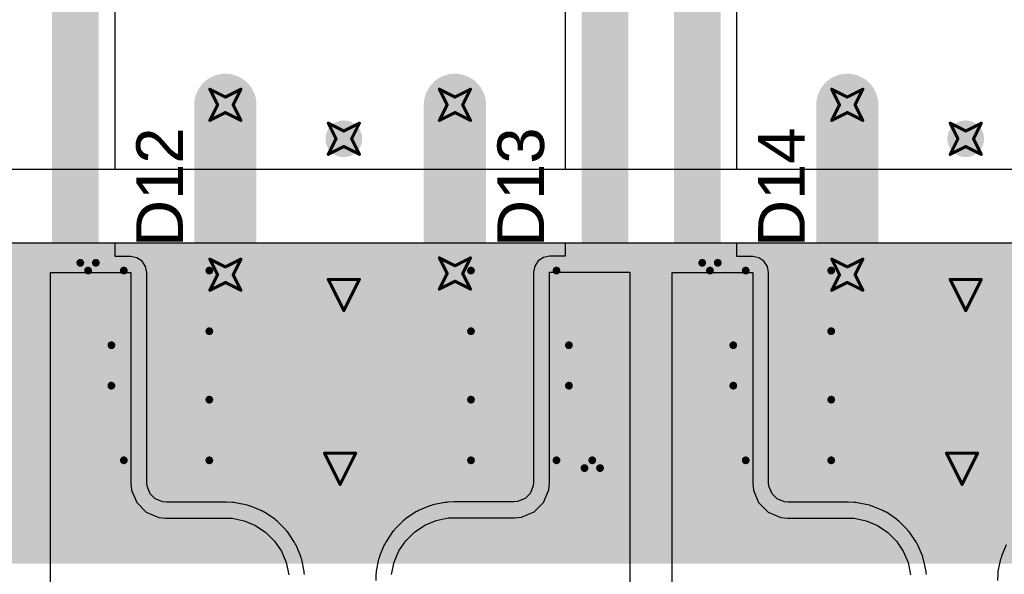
# Model space of a CAD drawing. Header units: inches. Extents: x -0.03 to 9.71, y 0 to 4.44.
# Tile 69 of 118: x 2.16 to 2.79, y 0.76 to 1.12. Entities that reach past the tile are written whole.
import ezdxf

# ---------------------------------------------------------------- set-up
doc = ezdxf.new("R2010")
doc.units = ezdxf.units.IN
doc.header["$MEASUREMENT"] = 0
for name, color, linetype in [('Bottom Layer', 5, 'Continuous'), ('Bottom Solder', 6, 'Continuous'), ('Drill Drawing', 1, 'Continuous'), ('Layer 1', 16, 'Continuous'), ('Layer 2', 76, 'Continuous'), ('Top Layer', 1, 'Continuous'), ('Top Overlay', 2, 'Continuous'), ('Top Paste', 8, 'Continuous'), ('Top Solder', 216, 'Continuous'), ('Via Holes', 16, 'Continuous')]:
    doc.layers.add(name, color=color, linetype=linetype)
doc.styles.add('Arial', font='txt', dxfattribs={"height": 0.2})

# ---------------------------------------------------------------- blocks, each defined once
blk = doc.blocks.new('SOT_23_111')
at = {"layer": 'Top Layer'}
for points in [[(-0.01614, 0.05748), (0.01614, 0.05748), (0.01614, 0.02126), (-0.01614, 0.02126)], [(-0.05354, -0.02126), (-0.02126, -0.02126), (-0.02126, -0.05748), (-0.05354, -0.05748)], [(0.02126, -0.02126), (0.05354, -0.02126), (0.05354, -0.05748), (0.02126, -0.05748)]]:
    blk.add_hatch(color=1, dxfattribs=at).paths.add_polyline_path(points)
at = {"layer": 'Top Paste'}
for points in [[(-0.01614, 0.05748), (0.01614, 0.05748), (0.01614, 0.02126), (-0.01614, 0.02126)], [(-0.05354, -0.02126), (-0.02126, -0.02126), (-0.02126, -0.05748), (-0.05354, -0.05748)], [(0.02126, -0.02126), (0.05354, -0.02126), (0.05354, -0.05748), (0.02126, -0.05748)]]:
    blk.add_hatch(color=8, dxfattribs=at).paths.add_polyline_path(points)
at = {"layer": 'Top Solder'}
for points in [[(-0.02014, 0.06148), (0.02014, 0.06148), (0.02014, 0.01726), (-0.02014, 0.01726)], [(-0.05754, -0.01726), (-0.01726, -0.01726), (-0.01726, -0.06148), (-0.05754, -0.06148)], [(0.01726, -0.01726), (0.05754, -0.01726), (0.05754, -0.06148), (0.01726, -0.06148)]]:
    blk.add_hatch(color=216, dxfattribs=at).paths.add_polyline_path(points)
at = {"layer": 'Top Overlay', "const_width": 0.005}
for points in [[(-0.061, -0.023), (-0.061, 0.032)], [(-0.022, 0.032), (-0.061, 0.032)], [(0.061, 0.032), (0.022, 0.032)], [(0.061, -0.023), (0.061, 0.032)], [(0.013, -0.031), (-0.013, -0.031)], [(-0.061, -0.046), (-0.066, -0.041)], [(-0.066, -0.051), (-0.066, -0.041)], [(-0.066, -0.051), (-0.061, -0.046)]]:
    blk.add_lwpolyline(points, dxfattribs=at)
at = {"layer": 'Top Overlay', "const_width": 0.0025}
for points in [[(-0.06225, 0.032, 1), (-0.05975, 0.032, 1)], [(-0.06225, 0.032, 1), (-0.05975, 0.032, 1)], [(-0.02325, 0.032, 1), (-0.02075, 0.032, 1)], [(0.02075, 0.032, 1), (0.02325, 0.032, 1)], [(0.05975, 0.032, 1), (0.06225, 0.032, 1)], [(0.05975, 0.032, 1), (0.06225, 0.032, 1)], [(-0.06225, -0.023, 1), (-0.05975, -0.023, 1)], [(0.05975, -0.023, 1), (0.06225, -0.023, 1)], [(-0.01425, -0.031, 1), (-0.01175, -0.031, 1)], [(0.01175, -0.031, 1), (0.01425, -0.031, 1)], [(-0.06725, -0.041, 1), (-0.06475, -0.041, 1)], [(-0.06725, -0.041, 1), (-0.06475, -0.041, 1)], [(-0.06225, -0.046, 1), (-0.05975, -0.046, 1)], [(-0.06225, -0.046, 1), (-0.05975, -0.046, 1)], [(-0.06725, -0.051, 1), (-0.06475, -0.051, 1)], [(-0.06725, -0.051, 1), (-0.06475, -0.051, 1)]]:
    blk.add_lwpolyline(points, format="xyb", close=True, dxfattribs=at)
blk = doc.blocks.new('SOT_23_112')
at = {"layer": 'Top Layer'}
for points in [[(-0.01614, 0.05748), (0.01614, 0.05748), (0.01614, 0.02126), (-0.01614, 0.02126)], [(-0.05354, -0.02126), (-0.02126, -0.02126), (-0.02126, -0.05748), (-0.05354, -0.05748)], [(0.02126, -0.02126), (0.05354, -0.02126), (0.05354, -0.05748), (0.02126, -0.05748)]]:
    blk.add_hatch(color=1, dxfattribs=at).paths.add_polyline_path(points)
at = {"layer": 'Top Paste'}
for points in [[(-0.01614, 0.05748), (0.01614, 0.05748), (0.01614, 0.02126), (-0.01614, 0.02126)], [(-0.05354, -0.02126), (-0.02126, -0.02126), (-0.02126, -0.05748), (-0.05354, -0.05748)], [(0.02126, -0.02126), (0.05354, -0.02126), (0.05354, -0.05748), (0.02126, -0.05748)]]:
    blk.add_hatch(color=8, dxfattribs=at).paths.add_polyline_path(points)
at = {"layer": 'Top Solder'}
for points in [[(-0.02014, 0.06148), (0.02014, 0.06148), (0.02014, 0.01726), (-0.02014, 0.01726)], [(-0.05754, -0.01726), (-0.01726, -0.01726), (-0.01726, -0.06148), (-0.05754, -0.06148)], [(0.01726, -0.01726), (0.05754, -0.01726), (0.05754, -0.06148), (0.01726, -0.06148)]]:
    blk.add_hatch(color=216, dxfattribs=at).paths.add_polyline_path(points)
at = {"layer": 'Top Overlay', "const_width": 0.005}
for points in [[(-0.061, 0.032), (-0.061, -0.023)], [(-0.061, 0.032), (-0.022, 0.032)], [(0.022, 0.032), (0.061, 0.032)], [(0.061, 0.032), (0.061, -0.023)], [(-0.013, -0.031), (0.013, -0.031)], [(-0.066, -0.041), (-0.061, -0.046)], [(-0.066, -0.041), (-0.066, -0.051)], [(-0.061, -0.046), (-0.066, -0.051)]]:
    blk.add_lwpolyline(points, dxfattribs=at)
at = {"layer": 'Top Overlay', "const_width": 0.0025}
for points in [[(-0.06225, 0.032, 1), (-0.05975, 0.032, 1)], [(-0.06225, 0.032, 1), (-0.05975, 0.032, 1)], [(-0.02325, 0.032, 1), (-0.02075, 0.032, 1)], [(0.02075, 0.032, 1), (0.02325, 0.032, 1)], [(0.05975, 0.032, 1), (0.06225, 0.032, 1)], [(0.05975, 0.032, 1), (0.06225, 0.032, 1)], [(-0.06225, -0.023, 1), (-0.05975, -0.023, 1)], [(0.05975, -0.023, 1), (0.06225, -0.023, 1)], [(-0.01425, -0.031, 1), (-0.01175, -0.031, 1)], [(0.01175, -0.031, 1), (0.01425, -0.031, 1)], [(-0.06725, -0.041, 1), (-0.06475, -0.041, 1)], [(-0.06725, -0.041, 1), (-0.06475, -0.041, 1)], [(-0.06225, -0.046, 1), (-0.05975, -0.046, 1)], [(-0.06225, -0.046, 1), (-0.05975, -0.046, 1)], [(-0.06725, -0.051, 1), (-0.06475, -0.051, 1)], [(-0.06725, -0.051, 1), (-0.06475, -0.051, 1)]]:
    blk.add_lwpolyline(points, format="xyb", close=True, dxfattribs=at)
blk = doc.blocks.new('SOT_23_113')
at = {"layer": 'Top Layer'}
for points in [[(-0.01614, 0.05748), (0.01614, 0.05748), (0.01614, 0.02126), (-0.01614, 0.02126)], [(-0.05354, -0.02126), (-0.02126, -0.02126), (-0.02126, -0.05748), (-0.05354, -0.05748)], [(0.02126, -0.02126), (0.05354, -0.02126), (0.05354, -0.05748), (0.02126, -0.05748)]]:
    blk.add_hatch(color=1, dxfattribs=at).paths.add_polyline_path(points)
at = {"layer": 'Top Paste'}
for points in [[(-0.01614, 0.05748), (0.01614, 0.05748), (0.01614, 0.02126), (-0.01614, 0.02126)], [(-0.05354, -0.02126), (-0.02126, -0.02126), (-0.02126, -0.05748), (-0.05354, -0.05748)], [(0.02126, -0.02126), (0.05354, -0.02126), (0.05354, -0.05748), (0.02126, -0.05748)]]:
    blk.add_hatch(color=8, dxfattribs=at).paths.add_polyline_path(points)
at = {"layer": 'Top Solder'}
for points in [[(-0.02014, 0.06148), (0.02014, 0.06148), (0.02014, 0.01726), (-0.02014, 0.01726)], [(-0.05754, -0.01726), (-0.01726, -0.01726), (-0.01726, -0.06148), (-0.05754, -0.06148)], [(0.01726, -0.01726), (0.05754, -0.01726), (0.05754, -0.06148), (0.01726, -0.06148)]]:
    blk.add_hatch(color=216, dxfattribs=at).paths.add_polyline_path(points)
at = {"layer": 'Top Overlay', "const_width": 0.005}
for points in [[(-0.061, -0.023), (-0.061, 0.032)], [(-0.022, 0.032), (-0.061, 0.032)], [(0.061, 0.032), (0.022, 0.032)], [(0.061, -0.023), (0.061, 0.032)], [(0.013, -0.031), (-0.013, -0.031)], [(-0.061, -0.046), (-0.066, -0.041)], [(-0.066, -0.051), (-0.066, -0.041)], [(-0.066, -0.051), (-0.061, -0.046)]]:
    blk.add_lwpolyline(points, dxfattribs=at)
at = {"layer": 'Top Overlay', "const_width": 0.0025}
for points in [[(-0.06225, 0.032, 1), (-0.05975, 0.032, 1)], [(-0.06225, 0.032, 1), (-0.05975, 0.032, 1)], [(-0.02325, 0.032, 1), (-0.02075, 0.032, 1)], [(0.02075, 0.032, 1), (0.02325, 0.032, 1)], [(0.05975, 0.032, 1), (0.06225, 0.032, 1)], [(0.05975, 0.032, 1), (0.06225, 0.032, 1)], [(-0.06225, -0.023, 1), (-0.05975, -0.023, 1)], [(0.05975, -0.023, 1), (0.06225, -0.023, 1)], [(-0.01425, -0.031, 1), (-0.01175, -0.031, 1)], [(0.01175, -0.031, 1), (0.01425, -0.031, 1)], [(-0.06725, -0.041, 1), (-0.06475, -0.041, 1)], [(-0.06725, -0.041, 1), (-0.06475, -0.041, 1)], [(-0.06225, -0.046, 1), (-0.05975, -0.046, 1)], [(-0.06225, -0.046, 1), (-0.05975, -0.046, 1)], [(-0.06725, -0.051, 1), (-0.06475, -0.051, 1)], [(-0.06725, -0.051, 1), (-0.06475, -0.051, 1)]]:
    blk.add_lwpolyline(points, format="xyb", close=True, dxfattribs=at)

msp = doc.modelspace()

# ---------------------------------------------------------------- hatches: boundary and pattern name
at = {"layer": 'Bottom Layer'}
h = msp.add_hatch(color=5, dxfattribs=at)
edge = h.paths.add_edge_path()
edge.add_arc((2.29154, 1.06516), 0.01181, 0, 360)
h = msp.add_hatch(color=5, dxfattribs=at)
edge = h.paths.add_edge_path()
edge.add_arc((2.43917, 1.06516), 0.01181, 0, 360)
h = msp.add_hatch(color=5, dxfattribs=at)
edge = h.paths.add_edge_path()
edge.add_arc((2.69154, 1.06516), 0.01181, 0, 360)
h = msp.add_hatch(color=5, dxfattribs=at)
edge = h.paths.add_edge_path()
edge.add_arc((2.36772, 1.04331), 0.01181, 0, 360)
h = msp.add_hatch(color=5, dxfattribs=at)
edge = h.paths.add_edge_path()
edge.add_arc((2.76772, 1.04331), 0.01181, 0, 360)
h = msp.add_hatch(color=5, dxfattribs=at)
edge = h.paths.add_edge_path()
edge.add_arc((2.29154, 0.95591), 0.01181, 0, 360)
h = msp.add_hatch(color=5, dxfattribs=at)
edge = h.paths.add_edge_path()
edge.add_arc((2.36772, 0.94283), 0.02362, 0, 360)
h = msp.add_hatch(color=5, dxfattribs=at)
edge = h.paths.add_edge_path()
edge.add_arc((2.43917, 0.95669), 0.01181, 0, 360)
h = msp.add_hatch(color=5, dxfattribs=at)
edge = h.paths.add_edge_path()
edge.add_arc((2.69154, 0.95591), 0.01181, 0, 360)
h = msp.add_hatch(color=5, dxfattribs=at)
edge = h.paths.add_edge_path()
edge.add_arc((2.76772, 0.94283), 0.02362, 0, 360)
h = msp.add_hatch(color=5, dxfattribs=at)
edge = h.paths.add_edge_path()
edge.add_arc((2.36535, 0.8311), 0.02362, 0, 360)
h = msp.add_hatch(color=5, dxfattribs=at)
edge = h.paths.add_edge_path()
edge.add_arc((2.76535, 0.8311), 0.02362, 0, 360)
at = {"layer": 'Bottom Solder'}
msp.add_hatch(color=6, dxfattribs=at).paths.add_polyline_path([(0.02514, 0.77), (4.30557, 0.77), (4.30557, 0.97638), (0.02514, 0.97638)])
at = {"layer": 'Layer 1'}
h = msp.add_hatch(color=16, dxfattribs=at)
edge = h.paths.add_edge_path()
edge.add_arc((2.29154, 1.06516), 0.01181, 0, 360)
h = msp.add_hatch(color=16, dxfattribs=at)
edge = h.paths.add_edge_path()
edge.add_arc((2.43917, 1.06516), 0.01181, 0, 360)
h = msp.add_hatch(color=16, dxfattribs=at)
edge = h.paths.add_edge_path()
edge.add_arc((2.69154, 1.06516), 0.01181, 0, 360)
h = msp.add_hatch(color=16, dxfattribs=at)
edge = h.paths.add_edge_path()
edge.add_arc((2.36772, 1.04331), 0.01181, 0, 360)
h = msp.add_hatch(color=16, dxfattribs=at)
edge = h.paths.add_edge_path()
edge.add_arc((2.76772, 1.04331), 0.01181, 0, 360)
h = msp.add_hatch(color=16, dxfattribs=at)
edge = h.paths.add_edge_path()
edge.add_arc((2.29154, 0.95591), 0.01181, 0, 360)
h = msp.add_hatch(color=16, dxfattribs=at)
edge = h.paths.add_edge_path()
edge.add_arc((2.36772, 0.94283), 0.02362, 0, 360)
h = msp.add_hatch(color=16, dxfattribs=at)
edge = h.paths.add_edge_path()
edge.add_arc((2.43917, 0.95669), 0.01181, 0, 360)
h = msp.add_hatch(color=16, dxfattribs=at)
edge = h.paths.add_edge_path()
edge.add_arc((2.69154, 0.95591), 0.01181, 0, 360)
h = msp.add_hatch(color=16, dxfattribs=at)
edge = h.paths.add_edge_path()
edge.add_arc((2.76772, 0.94283), 0.02362, 0, 360)
h = msp.add_hatch(color=16, dxfattribs=at)
edge = h.paths.add_edge_path()
edge.add_arc((2.36535, 0.8311), 0.02362, 0, 360)
h = msp.add_hatch(color=16, dxfattribs=at)
edge = h.paths.add_edge_path()
edge.add_arc((2.76535, 0.8311), 0.02362, 0, 360)
at = {"layer": 'Layer 2'}
h = msp.add_hatch(color=76, dxfattribs=at)
edge = h.paths.add_edge_path()
edge.add_arc((2.29154, 1.06516), 0.01181, 0, 360)
h = msp.add_hatch(color=76, dxfattribs=at)
edge = h.paths.add_edge_path()
edge.add_arc((2.43917, 1.06516), 0.01181, 0, 360)
h = msp.add_hatch(color=76, dxfattribs=at)
edge = h.paths.add_edge_path()
edge.add_arc((2.69154, 1.06516), 0.01181, 0, 360)
h = msp.add_hatch(color=76, dxfattribs=at)
edge = h.paths.add_edge_path()
edge.add_arc((2.36772, 1.04331), 0.01181, 0, 360)
h = msp.add_hatch(color=76, dxfattribs=at)
edge = h.paths.add_edge_path()
edge.add_arc((2.76772, 1.04331), 0.01181, 0, 360)
h = msp.add_hatch(color=76, dxfattribs=at)
edge = h.paths.add_edge_path()
edge.add_arc((2.29154, 0.95591), 0.01181, 0, 360)
h = msp.add_hatch(color=76, dxfattribs=at)
edge = h.paths.add_edge_path()
edge.add_arc((2.36772, 0.94283), 0.02362, 0, 360)
h = msp.add_hatch(color=76, dxfattribs=at)
edge = h.paths.add_edge_path()
edge.add_arc((2.43917, 0.95669), 0.01181, 0, 360)
h = msp.add_hatch(color=76, dxfattribs=at)
edge = h.paths.add_edge_path()
edge.add_arc((2.69154, 0.95591), 0.01181, 0, 360)
h = msp.add_hatch(color=76, dxfattribs=at)
edge = h.paths.add_edge_path()
edge.add_arc((2.76772, 0.94283), 0.02362, 0, 360)
h = msp.add_hatch(color=76, dxfattribs=at)
edge = h.paths.add_edge_path()
edge.add_arc((2.36535, 0.8311), 0.02362, 0, 360)
h = msp.add_hatch(color=76, dxfattribs=at)
edge = h.paths.add_edge_path()
edge.add_arc((2.76535, 0.8311), 0.02362, 0, 360)
at = {"layer": 'Top Layer'}
h = msp.add_hatch(color=1, dxfattribs=at)
edge = h.paths.add_edge_path()
edge.add_arc((2.29154, 1.06516), 0.01181, 0, 360)
h = msp.add_hatch(color=1, dxfattribs=at)
edge = h.paths.add_edge_path()
edge.add_arc((2.43917, 1.06516), 0.01181, 0, 360)
h = msp.add_hatch(color=1, dxfattribs=at)
edge = h.paths.add_edge_path()
edge.add_arc((2.69154, 1.06516), 0.01181, 0, 360)
h = msp.add_hatch(color=1, dxfattribs=at)
edge = h.paths.add_edge_path()
edge.add_arc((2.36772, 1.04331), 0.01181, 0, 360)
h = msp.add_hatch(color=1, dxfattribs=at)
edge = h.paths.add_edge_path()
edge.add_arc((2.76772, 1.04331), 0.01181, 0, 360)
h = msp.add_hatch(color=1, dxfattribs=at)
edge = h.paths.add_edge_path()
edge.add_arc((2.29154, 0.95591), 0.01181, 0, 360)
h = msp.add_hatch(color=1, dxfattribs=at)
edge = h.paths.add_edge_path()
edge.add_arc((2.36772, 0.94283), 0.02362, 0, 360)
h = msp.add_hatch(color=1, dxfattribs=at)
edge = h.paths.add_edge_path()
edge.add_arc((2.43917, 0.95669), 0.01181, 0, 360)
h = msp.add_hatch(color=1, dxfattribs=at)
edge = h.paths.add_edge_path()
edge.add_arc((2.69154, 0.95591), 0.01181, 0, 360)
h = msp.add_hatch(color=1, dxfattribs=at)
edge = h.paths.add_edge_path()
edge.add_arc((2.76772, 0.94283), 0.02362, 0, 360)
h = msp.add_hatch(color=1, dxfattribs=at)
edge = h.paths.add_edge_path()
edge.add_arc((2.36535, 0.8311), 0.02362, 0, 360)
h = msp.add_hatch(color=1, dxfattribs=at)
edge = h.paths.add_edge_path()
edge.add_arc((2.76535, 0.8311), 0.02362, 0, 360)
at = {"layer": 'Via Holes'}
h = msp.add_hatch(color=7, dxfattribs=at)
edge = h.paths.add_edge_path()
edge.add_arc((2.29154, 1.06516), 0.00591, 0, 360)
h = msp.add_hatch(color=7, dxfattribs=at)
edge = h.paths.add_edge_path()
edge.add_arc((2.43917, 1.06516), 0.00591, 0, 360)
h = msp.add_hatch(color=7, dxfattribs=at)
edge = h.paths.add_edge_path()
edge.add_arc((2.69154, 1.06516), 0.00591, 0, 360)
h = msp.add_hatch(color=7, dxfattribs=at)
edge = h.paths.add_edge_path()
edge.add_arc((2.36772, 1.04331), 0.00591, 0, 360)
h = msp.add_hatch(color=7, dxfattribs=at)
edge = h.paths.add_edge_path()
edge.add_arc((2.76772, 1.04331), 0.00591, 0, 360)
h = msp.add_hatch(color=7, dxfattribs=at)
edge = h.paths.add_edge_path()
edge.add_arc((2.29154, 0.95591), 0.00591, 0, 360)
h = msp.add_hatch(color=7, dxfattribs=at)
edge = h.paths.add_edge_path()
edge.add_arc((2.36772, 0.94283), 0.01378, 0, 360)
h = msp.add_hatch(color=7, dxfattribs=at)
edge = h.paths.add_edge_path()
edge.add_arc((2.43917, 0.95669), 0.00591, 0, 360)
h = msp.add_hatch(color=7, dxfattribs=at)
edge = h.paths.add_edge_path()
edge.add_arc((2.69154, 0.95591), 0.00591, 0, 360)
h = msp.add_hatch(color=7, dxfattribs=at)
edge = h.paths.add_edge_path()
edge.add_arc((2.76772, 0.94283), 0.01378, 0, 360)
h = msp.add_hatch(color=7, dxfattribs=at)
edge = h.paths.add_edge_path()
edge.add_arc((2.36535, 0.8311), 0.01378, 0, 360)
h = msp.add_hatch(color=7, dxfattribs=at)
edge = h.paths.add_edge_path()
edge.add_arc((2.76535, 0.8311), 0.01378, 0, 360)

# ---------------------------------------------------------------- linework, layer by layer
at = {"layer": 'Bottom Layer'}
for p, q in [((4.30557, 1.02362), (0.02514, 1.02362)), ((0.02514, 0.97638), (4.30557, 0.97638))]:
    msp.add_line(p, q, dxfattribs=at)
at = {"layer": 'Bottom Layer', "const_width": 0.04}
for points in [[(2.29154, 0.95591), (2.29154, 1.06516)], [(2.43917, 0.95669), (2.43917, 1.06516)], [(2.69154, 0.95591), (2.69154, 1.06516)]]:
    msp.add_lwpolyline(points, dxfattribs=at)
at = {"layer": 'Bottom Layer', "const_width": 0.02}
for points in [[(2.28154, 1.06516, 1), (2.30154, 1.06516, 1)], [(2.42917, 1.06516, 1), (2.44917, 1.06516, 1)], [(2.68154, 1.06516, 1), (2.70154, 1.06516, 1)], [(2.28154, 0.95591, 1), (2.30154, 0.95591, 1)], [(2.42917, 0.95669, 1), (2.44917, 0.95669, 1)], [(2.68154, 0.95591, 1), (2.70154, 0.95591, 1)]]:
    msp.add_lwpolyline(points, format="xyb", close=True, dxfattribs=at)
at = {"layer": 'Drill Drawing', "const_width": 0.002}
for points in [[(2.28154, 1.07516), (2.29154, 1.07016)], [(2.28154, 1.07516), (2.28654, 1.06516)], [(2.29154, 1.07016), (2.30154, 1.07516)], [(2.29654, 1.06516), (2.30154, 1.07516)], [(2.42917, 1.07516), (2.43917, 1.07016)], [(2.42917, 1.07516), (2.43417, 1.06516)], [(2.43917, 1.07016), (2.44917, 1.07516)], [(2.44417, 1.06516), (2.44917, 1.07516)], [(2.68154, 1.07516), (2.69154, 1.07016)], [(2.68154, 1.07516), (2.68654, 1.06516)], [(2.69154, 1.07016), (2.70154, 1.07516)], [(2.69654, 1.06516), (2.70154, 1.07516)], [(2.28154, 1.05516), (2.28654, 1.06516)], [(2.29654, 1.06516), (2.30154, 1.05516)], [(2.42917, 1.05516), (2.43417, 1.06516)], [(2.44417, 1.06516), (2.44917, 1.05516)], [(2.68154, 1.05516), (2.68654, 1.06516)], [(2.69654, 1.06516), (2.70154, 1.05516)], [(2.28154, 1.05516), (2.29154, 1.06016)], [(2.29154, 1.06016), (2.30154, 1.05516)], [(2.42917, 1.05516), (2.43917, 1.06016)], [(2.43917, 1.06016), (2.44917, 1.05516)], [(2.68154, 1.05516), (2.69154, 1.06016)], [(2.69154, 1.06016), (2.70154, 1.05516)], [(2.35772, 1.05331), (2.36772, 1.04831)], [(2.35772, 1.05331), (2.36272, 1.04331)], [(2.36772, 1.04831), (2.37772, 1.05331)], [(2.37272, 1.04331), (2.37772, 1.05331)], [(2.75772, 1.05331), (2.76772, 1.04831)], [(2.75772, 1.05331), (2.76272, 1.04331)], [(2.76772, 1.04831), (2.77772, 1.05331)], [(2.77272, 1.04331), (2.77772, 1.05331)], [(2.35772, 1.03331), (2.36272, 1.04331)], [(2.35772, 1.03331), (2.36772, 1.03831)], [(2.36772, 1.03831), (2.37772, 1.03331)], [(2.37272, 1.04331), (2.37772, 1.03331)], [(2.75772, 1.03331), (2.76272, 1.04331)], [(2.75772, 1.03331), (2.76772, 1.03831)], [(2.76772, 1.03831), (2.77772, 1.03331)], [(2.77272, 1.04331), (2.77772, 1.03331)], [(2.28154, 0.96591), (2.29154, 0.96091)], [(2.28154, 0.96591), (2.28654, 0.95591)], [(2.29154, 0.96091), (2.30154, 0.96591)], [(2.29654, 0.95591), (2.30154, 0.96591)], [(2.42917, 0.96669), (2.43917, 0.96169)], [(2.42917, 0.96669), (2.43417, 0.95669)], [(2.43917, 0.96169), (2.44917, 0.96669)], [(2.44417, 0.95669), (2.44917, 0.96669)], [(2.68154, 0.96591), (2.69154, 0.96091)], [(2.68154, 0.96591), (2.68654, 0.95591)], [(2.69154, 0.96091), (2.70154, 0.96591)], [(2.69654, 0.95591), (2.70154, 0.96591)], [(2.28154, 0.94591), (2.28654, 0.95591)], [(2.29654, 0.95591), (2.30154, 0.94591)], [(2.42917, 0.94669), (2.43417, 0.95669)], [(2.44417, 0.95669), (2.44917, 0.94669)], [(2.68154, 0.94591), (2.68654, 0.95591)], [(2.69654, 0.95591), (2.70154, 0.94591)], [(2.28154, 0.94591), (2.29154, 0.95091)], [(2.29154, 0.95091), (2.30154, 0.94591)], [(2.35772, 0.95283), (2.37772, 0.95283)], [(2.35772, 0.95283), (2.36772, 0.93283)], [(2.36772, 0.93283), (2.37772, 0.95283)], [(2.42917, 0.94669), (2.43917, 0.95169)], [(2.43917, 0.95169), (2.44917, 0.94669)], [(2.68154, 0.94591), (2.69154, 0.95091)], [(2.69154, 0.95091), (2.70154, 0.94591)], [(2.75772, 0.95283), (2.77772, 0.95283)], [(2.75772, 0.95283), (2.76772, 0.93283)], [(2.76772, 0.93283), (2.77772, 0.95283)], [(2.35535, 0.8411), (2.37535, 0.8411)], [(2.35535, 0.8411), (2.36535, 0.8211)], [(2.36535, 0.8211), (2.37535, 0.8411)], [(2.75535, 0.8411), (2.77535, 0.8411)], [(2.75535, 0.8411), (2.76535, 0.8211)], [(2.76535, 0.8211), (2.77535, 0.8411)]]:
    msp.add_lwpolyline(points, dxfattribs=at)
at = {"layer": 'Drill Drawing', "const_width": 0.001}
for points in [[(2.28104, 1.07516, 1), (2.28204, 1.07516, 1)], [(2.28104, 1.07516, 1), (2.28204, 1.07516, 1)], [(2.29104, 1.07016, 1), (2.29204, 1.07016, 1)], [(2.29104, 1.07016, 1), (2.29204, 1.07016, 1)], [(2.30104, 1.07516, 1), (2.30204, 1.07516, 1)], [(2.30104, 1.07516, 1), (2.30204, 1.07516, 1)], [(2.42867, 1.07516, 1), (2.42967, 1.07516, 1)], [(2.42867, 1.07516, 1), (2.42967, 1.07516, 1)], [(2.43867, 1.07016, 1), (2.43967, 1.07016, 1)], [(2.43867, 1.07016, 1), (2.43967, 1.07016, 1)], [(2.44867, 1.07516, 1), (2.44967, 1.07516, 1)], [(2.44867, 1.07516, 1), (2.44967, 1.07516, 1)], [(2.68104, 1.07516, 1), (2.68204, 1.07516, 1)], [(2.68104, 1.07516, 1), (2.68204, 1.07516, 1)], [(2.69104, 1.07016, 1), (2.69204, 1.07016, 1)], [(2.69104, 1.07016, 1), (2.69204, 1.07016, 1)], [(2.70104, 1.07516, 1), (2.70204, 1.07516, 1)], [(2.70104, 1.07516, 1), (2.70204, 1.07516, 1)], [(2.28604, 1.06516, 1), (2.28704, 1.06516, 1)], [(2.28604, 1.06516, 1), (2.28704, 1.06516, 1)], [(2.29604, 1.06516, 1), (2.29704, 1.06516, 1)], [(2.29604, 1.06516, 1), (2.29704, 1.06516, 1)], [(2.43367, 1.06516, 1), (2.43467, 1.06516, 1)], [(2.43367, 1.06516, 1), (2.43467, 1.06516, 1)], [(2.44367, 1.06516, 1), (2.44467, 1.06516, 1)], [(2.44367, 1.06516, 1), (2.44467, 1.06516, 1)], [(2.68604, 1.06516, 1), (2.68704, 1.06516, 1)], [(2.68604, 1.06516, 1), (2.68704, 1.06516, 1)], [(2.69604, 1.06516, 1), (2.69704, 1.06516, 1)], [(2.69604, 1.06516, 1), (2.69704, 1.06516, 1)], [(2.29104, 1.06016, 1), (2.29204, 1.06016, 1)], [(2.29104, 1.06016, 1), (2.29204, 1.06016, 1)], [(2.43867, 1.06016, 1), (2.43967, 1.06016, 1)], [(2.43867, 1.06016, 1), (2.43967, 1.06016, 1)], [(2.69104, 1.06016, 1), (2.69204, 1.06016, 1)], [(2.69104, 1.06016, 1), (2.69204, 1.06016, 1)], [(2.28104, 1.05516, 1), (2.28204, 1.05516, 1)], [(2.28104, 1.05516, 1), (2.28204, 1.05516, 1)], [(2.30104, 1.05516, 1), (2.30204, 1.05516, 1)], [(2.30104, 1.05516, 1), (2.30204, 1.05516, 1)], [(2.35722, 1.05331, 1), (2.35822, 1.05331, 1)], [(2.35722, 1.05331, 1), (2.35822, 1.05331, 1)], [(2.37722, 1.05331, 1), (2.37822, 1.05331, 1)], [(2.37722, 1.05331, 1), (2.37822, 1.05331, 1)], [(2.42867, 1.05516, 1), (2.42967, 1.05516, 1)], [(2.42867, 1.05516, 1), (2.42967, 1.05516, 1)], [(2.44867, 1.05516, 1), (2.44967, 1.05516, 1)], [(2.44867, 1.05516, 1), (2.44967, 1.05516, 1)], [(2.68104, 1.05516, 1), (2.68204, 1.05516, 1)], [(2.68104, 1.05516, 1), (2.68204, 1.05516, 1)], [(2.70104, 1.05516, 1), (2.70204, 1.05516, 1)], [(2.70104, 1.05516, 1), (2.70204, 1.05516, 1)], [(2.75722, 1.05331, 1), (2.75822, 1.05331, 1)], [(2.75722, 1.05331, 1), (2.75822, 1.05331, 1)], [(2.77722, 1.05331, 1), (2.77822, 1.05331, 1)], [(2.77722, 1.05331, 1), (2.77822, 1.05331, 1)], [(2.36722, 1.04831, 1), (2.36822, 1.04831, 1)], [(2.36722, 1.04831, 1), (2.36822, 1.04831, 1)], [(2.76722, 1.04831, 1), (2.76822, 1.04831, 1)], [(2.76722, 1.04831, 1), (2.76822, 1.04831, 1)], [(2.36222, 1.04331, 1), (2.36322, 1.04331, 1)], [(2.36222, 1.04331, 1), (2.36322, 1.04331, 1)], [(2.36722, 1.03831, 1), (2.36822, 1.03831, 1)], [(2.36722, 1.03831, 1), (2.36822, 1.03831, 1)], [(2.37222, 1.04331, 1), (2.37322, 1.04331, 1)], [(2.37222, 1.04331, 1), (2.37322, 1.04331, 1)], [(2.76222, 1.04331, 1), (2.76322, 1.04331, 1)], [(2.76222, 1.04331, 1), (2.76322, 1.04331, 1)], [(2.76722, 1.03831, 1), (2.76822, 1.03831, 1)], [(2.76722, 1.03831, 1), (2.76822, 1.03831, 1)], [(2.77222, 1.04331, 1), (2.77322, 1.04331, 1)], [(2.77222, 1.04331, 1), (2.77322, 1.04331, 1)], [(2.35722, 1.03331, 1), (2.35822, 1.03331, 1)], [(2.35722, 1.03331, 1), (2.35822, 1.03331, 1)], [(2.37722, 1.03331, 1), (2.37822, 1.03331, 1)], [(2.37722, 1.03331, 1), (2.37822, 1.03331, 1)], [(2.75722, 1.03331, 1), (2.75822, 1.03331, 1)], [(2.75722, 1.03331, 1), (2.75822, 1.03331, 1)], [(2.77722, 1.03331, 1), (2.77822, 1.03331, 1)], [(2.77722, 1.03331, 1), (2.77822, 1.03331, 1)], [(2.28104, 0.96591, 1), (2.28204, 0.96591, 1)], [(2.28104, 0.96591, 1), (2.28204, 0.96591, 1)], [(2.30104, 0.96591, 1), (2.30204, 0.96591, 1)], [(2.30104, 0.96591, 1), (2.30204, 0.96591, 1)], [(2.42867, 0.96669, 1), (2.42967, 0.96669, 1)], [(2.42867, 0.96669, 1), (2.42967, 0.96669, 1)], [(2.43867, 0.96169, 1), (2.43967, 0.96169, 1)], [(2.43867, 0.96169, 1), (2.43967, 0.96169, 1)], [(2.44867, 0.96669, 1), (2.44967, 0.96669, 1)], [(2.44867, 0.96669, 1), (2.44967, 0.96669, 1)], [(2.68104, 0.96591, 1), (2.68204, 0.96591, 1)], [(2.68104, 0.96591, 1), (2.68204, 0.96591, 1)], [(2.70104, 0.96591, 1), (2.70204, 0.96591, 1)], [(2.70104, 0.96591, 1), (2.70204, 0.96591, 1)], [(2.28604, 0.95591, 1), (2.28704, 0.95591, 1)], [(2.28604, 0.95591, 1), (2.28704, 0.95591, 1)], [(2.29104, 0.96091, 1), (2.29204, 0.96091, 1)], [(2.29104, 0.96091, 1), (2.29204, 0.96091, 1)], [(2.29604, 0.95591, 1), (2.29704, 0.95591, 1)], [(2.29604, 0.95591, 1), (2.29704, 0.95591, 1)], [(2.43367, 0.95669, 1), (2.43467, 0.95669, 1)], [(2.43367, 0.95669, 1), (2.43467, 0.95669, 1)], [(2.44367, 0.95669, 1), (2.44467, 0.95669, 1)], [(2.44367, 0.95669, 1), (2.44467, 0.95669, 1)], [(2.68604, 0.95591, 1), (2.68704, 0.95591, 1)], [(2.68604, 0.95591, 1), (2.68704, 0.95591, 1)], [(2.69104, 0.96091, 1), (2.69204, 0.96091, 1)], [(2.69104, 0.96091, 1), (2.69204, 0.96091, 1)], [(2.69604, 0.95591, 1), (2.69704, 0.95591, 1)], [(2.69604, 0.95591, 1), (2.69704, 0.95591, 1)], [(2.29104, 0.95091, 1), (2.29204, 0.95091, 1)], [(2.29104, 0.95091, 1), (2.29204, 0.95091, 1)], [(2.35722, 0.95283, 1), (2.35822, 0.95283, 1)], [(2.35722, 0.95283, 1), (2.35822, 0.95283, 1)], [(2.37722, 0.95283, 1), (2.37822, 0.95283, 1)], [(2.37722, 0.95283, 1), (2.37822, 0.95283, 1)], [(2.43867, 0.95169, 1), (2.43967, 0.95169, 1)], [(2.43867, 0.95169, 1), (2.43967, 0.95169, 1)], [(2.69104, 0.95091, 1), (2.69204, 0.95091, 1)], [(2.69104, 0.95091, 1), (2.69204, 0.95091, 1)], [(2.75722, 0.95283, 1), (2.75822, 0.95283, 1)], [(2.75722, 0.95283, 1), (2.75822, 0.95283, 1)], [(2.77722, 0.95283, 1), (2.77822, 0.95283, 1)], [(2.77722, 0.95283, 1), (2.77822, 0.95283, 1)], [(2.28104, 0.94591, 1), (2.28204, 0.94591, 1)], [(2.28104, 0.94591, 1), (2.28204, 0.94591, 1)], [(2.30104, 0.94591, 1), (2.30204, 0.94591, 1)], [(2.30104, 0.94591, 1), (2.30204, 0.94591, 1)], [(2.42867, 0.94669, 1), (2.42967, 0.94669, 1)], [(2.42867, 0.94669, 1), (2.42967, 0.94669, 1)], [(2.44867, 0.94669, 1), (2.44967, 0.94669, 1)], [(2.44867, 0.94669, 1), (2.44967, 0.94669, 1)], [(2.68104, 0.94591, 1), (2.68204, 0.94591, 1)], [(2.68104, 0.94591, 1), (2.68204, 0.94591, 1)], [(2.70104, 0.94591, 1), (2.70204, 0.94591, 1)], [(2.70104, 0.94591, 1), (2.70204, 0.94591, 1)], [(2.36722, 0.93283, 1), (2.36822, 0.93283, 1)], [(2.36722, 0.93283, 1), (2.36822, 0.93283, 1)], [(2.76722, 0.93283, 1), (2.76822, 0.93283, 1)], [(2.76722, 0.93283, 1), (2.76822, 0.93283, 1)], [(2.35485, 0.8411, 1), (2.35585, 0.8411, 1)], [(2.35485, 0.8411, 1), (2.35585, 0.8411, 1)], [(2.37485, 0.8411, 1), (2.37585, 0.8411, 1)], [(2.37485, 0.8411, 1), (2.37585, 0.8411, 1)], [(2.75485, 0.8411, 1), (2.75585, 0.8411, 1)], [(2.75485, 0.8411, 1), (2.75585, 0.8411, 1)], [(2.77485, 0.8411, 1), (2.77585, 0.8411, 1)], [(2.77485, 0.8411, 1), (2.77585, 0.8411, 1)], [(2.36485, 0.8211, 1), (2.36585, 0.8211, 1)], [(2.36485, 0.8211, 1), (2.36585, 0.8211, 1)], [(2.76485, 0.8211, 1), (2.76585, 0.8211, 1)], [(2.76485, 0.8211, 1), (2.76585, 0.8211, 1)]]:
    msp.add_lwpolyline(points, format="xyb", close=True, dxfattribs=at)
at = {"layer": 'Layer 1'}
for p, q in [((4.30557, 1.02362), (0.02514, 1.02362)), ((0.02514, 0.97638), (4.30557, 0.97638))]:
    msp.add_line(p, q, dxfattribs=at)
at = {"layer": 'Layer 2'}
for p, q in [((4.30557, 1.02362), (0.02514, 1.02362)), ((0.02514, 0.97638), (4.30557, 0.97638))]:
    msp.add_line(p, q, dxfattribs=at)
at = {"layer": 'Top Layer'}
for p, q in [((2.22057, 1.02362), (2.22057, 1.21084)), ((2.51014, 1.21084), (2.51014, 1.02362)), ((2.62057, 1.02362), (2.62057, 1.21084)), ((2.51014, 1.02362), (2.22057, 1.02362)), ((2.91014, 1.02362), (2.62057, 1.02362)), ((2.22057, 0.96752), (2.22057, 0.97638)), ((2.22057, 0.97638), (2.51014, 0.97638)), ((2.51014, 0.97638), (2.51014, 0.96773)), ((2.62057, 0.96752), (2.62057, 0.97638)), ((2.62057, 0.97638), (2.91014, 0.97638)), ((2.23071, 0.96752), (2.22057, 0.96752)), ((2.23461, 0.96674), (2.23071, 0.96752)), ((2.23792, 0.96453), (2.23461, 0.96674)), ((2.24013, 0.96123), (2.23792, 0.96453)), ((2.49279, 0.96474), (2.49058, 0.96143)), ((2.4961, 0.96695), (2.49279, 0.96474)), ((2.5, 0.96773), (2.4961, 0.96695)), ((2.51014, 0.96773), (2.5, 0.96773)), ((2.63071, 0.96752), (2.62057, 0.96752)), ((2.63461, 0.96674), (2.63071, 0.96752)), ((2.63792, 0.96453), (2.63461, 0.96674)), ((2.64013, 0.96123), (2.63792, 0.96453)), ((2.17895, 0.59167), (2.17895, 0.95732)), ((2.17895, 0.95732), (2.23071, 0.95732)), ((2.23071, 0.95732), (2.23071, 0.82177)), ((2.2409, 0.95732), (2.24013, 0.96123)), ((2.24091, 0.82227), (2.2409, 0.95732)), ((2.48981, 0.95753), (2.4898, 0.82248)), ((2.49058, 0.96143), (2.48981, 0.95753)), ((2.5, 0.82198), (2.5, 0.95753)), ((2.5, 0.95753), (2.55176, 0.95753)), ((2.55176, 0.95753), (2.55176, 0.59188)), ((2.57895, 0.59167), (2.57895, 0.95732)), ((2.57895, 0.95732), (2.63071, 0.95732)), ((2.63071, 0.95732), (2.63071, 0.82177)), ((2.6409, 0.95732), (2.64013, 0.96123)), ((2.64091, 0.82227), (2.6409, 0.95732)), ((2.23071, 0.82177), (2.23071, 0.82177)), ((2.23071, 0.82177), (2.23114, 0.8174)), ((2.23114, 0.8174), (2.23448, 0.80933)), ((2.24114, 0.8199), (2.24091, 0.82227)), ((2.24312, 0.8151), (2.24114, 0.8199)), ((2.48957, 0.82011), (2.48758, 0.81531)), ((2.4898, 0.82248), (2.48957, 0.82011)), ((2.49623, 0.80953), (2.49957, 0.81761)), ((2.49957, 0.81761), (2.5, 0.82198)), ((2.5, 0.82198), (2.5, 0.82198)), ((2.63071, 0.82177), (2.63071, 0.82177)), ((2.63071, 0.82177), (2.63114, 0.8174)), ((2.63114, 0.8174), (2.63448, 0.80933)), ((2.64114, 0.8199), (2.64091, 0.82227)), ((2.64312, 0.8151), (2.64114, 0.8199)), ((2.24643, 0.81179), (2.24312, 0.8151)), ((2.25123, 0.80981), (2.24643, 0.81179)), ((2.48428, 0.812), (2.47948, 0.81001)), ((2.48758, 0.81531), (2.48428, 0.812)), ((2.64643, 0.81179), (2.64312, 0.8151)), ((2.65123, 0.80981), (2.64643, 0.81179)), ((2.23448, 0.80933), (2.24066, 0.80315)), ((2.2536, 0.80958), (2.25123, 0.80981)), ((2.29195, 0.80958), (2.2536, 0.80958)), ((2.292, 0.80957), (2.29195, 0.80958)), ((2.29205, 0.80957), (2.292, 0.80957)), ((2.29601, 0.80954), (2.29205, 0.80957)), ((2.29698, 0.80933), (2.29601, 0.80954)), ((2.29797, 0.80932), (2.29698, 0.80933)), ((2.30573, 0.80772), (2.29797, 0.80932)), ((2.30665, 0.80733), (2.30573, 0.80772)), ((2.30762, 0.80714), (2.30665, 0.80733)), ((2.31492, 0.80407), (2.30762, 0.80714)), ((2.42309, 0.80734), (2.41579, 0.80427)), ((2.42406, 0.80754), (2.42309, 0.80734)), ((2.42497, 0.80793), (2.42406, 0.80754)), ((2.43273, 0.80953), (2.42497, 0.80793)), ((2.43373, 0.80954), (2.43273, 0.80953)), ((2.4347, 0.80974), (2.43373, 0.80954)), ((2.43866, 0.80978), (2.4347, 0.80974)), ((2.43871, 0.80977), (2.43866, 0.80978)), ((2.43876, 0.80978), (2.43871, 0.80977)), ((2.47711, 0.80978), (2.43876, 0.80978)), ((2.47948, 0.81001), (2.47711, 0.80978)), ((2.49005, 0.80336), (2.49623, 0.80953)), ((2.63448, 0.80933), (2.64066, 0.80315)), ((2.6536, 0.80958), (2.65123, 0.80981)), ((2.69195, 0.80958), (2.6536, 0.80958)), ((2.692, 0.80957), (2.69195, 0.80958)), ((2.69205, 0.80957), (2.692, 0.80957)), ((2.69601, 0.80954), (2.69205, 0.80957)), ((2.69698, 0.80933), (2.69601, 0.80954)), ((2.69797, 0.80932), (2.69698, 0.80933)), ((2.70573, 0.80772), (2.69797, 0.80932)), ((2.70665, 0.80733), (2.70573, 0.80772)), ((2.70762, 0.80714), (2.70665, 0.80733)), ((2.71492, 0.80407), (2.70762, 0.80714)), ((2.24066, 0.80315), (2.24873, 0.79981)), ((2.24873, 0.79981), (2.2531, 0.79938)), ((2.2531, 0.79938), (2.29195, 0.79938)), ((2.29195, 0.79938), (2.29195, 0.79938)), ((2.29195, 0.79938), (2.29591, 0.79934)), ((2.29591, 0.79934), (2.30367, 0.79774)), ((2.31575, 0.80351), (2.31492, 0.80407)), ((2.31666, 0.80313), (2.31575, 0.80351)), ((2.32324, 0.79871), (2.31666, 0.80313)), ((2.32394, 0.79801), (2.32324, 0.79871)), ((2.32476, 0.79746), (2.32394, 0.79801)), ((2.40677, 0.79822), (2.40595, 0.79767)), ((2.40747, 0.79892), (2.40677, 0.79822)), ((2.41405, 0.80334), (2.40747, 0.79892)), ((2.41496, 0.80372), (2.41405, 0.80334)), ((2.41579, 0.80427), (2.41496, 0.80372)), ((2.42704, 0.79794), (2.4348, 0.79955)), ((2.4348, 0.79955), (2.43876, 0.79959)), ((2.43876, 0.79959), (2.43876, 0.79959)), ((2.43876, 0.79959), (2.47761, 0.79959)), ((2.47761, 0.79959), (2.48198, 0.80001)), ((2.48198, 0.80001), (2.49005, 0.80336)), ((2.64066, 0.80315), (2.64873, 0.79981)), ((2.64873, 0.79981), (2.6531, 0.79938)), ((2.6531, 0.79938), (2.69195, 0.79938)), ((2.69195, 0.79938), (2.69195, 0.79938)), ((2.69195, 0.79938), (2.69591, 0.79934)), ((2.69591, 0.79934), (2.70367, 0.79774)), ((2.71575, 0.80351), (2.71492, 0.80407)), ((2.71666, 0.80313), (2.71575, 0.80351)), ((2.72324, 0.79871), (2.71666, 0.80313)), ((2.72394, 0.79801), (2.72324, 0.79871)), ((2.72476, 0.79746), (2.72394, 0.79801)), ((2.30367, 0.79774), (2.31097, 0.79467)), ((2.31097, 0.79467), (2.31755, 0.79025)), ((2.33036, 0.79186), (2.32476, 0.79746)), ((2.33091, 0.79103), (2.33036, 0.79186)), ((2.40034, 0.79206), (2.39979, 0.79124)), ((2.40595, 0.79767), (2.40034, 0.79206)), ((2.41316, 0.79046), (2.41973, 0.79487)), ((2.41973, 0.79487), (2.42704, 0.79794)), ((2.70367, 0.79774), (2.71097, 0.79467)), ((2.71097, 0.79467), (2.71755, 0.79025)), ((2.73036, 0.79186), (2.72476, 0.79746)), ((2.73091, 0.79103), (2.73036, 0.79186)), ((2.31755, 0.79025), (2.32315, 0.78465)), ((2.33162, 0.79033), (2.33091, 0.79103)), ((2.33604, 0.78376), (2.33162, 0.79033)), ((2.39909, 0.79054), (2.39467, 0.78396)), ((2.39979, 0.79124), (2.39909, 0.79054)), ((2.40755, 0.78485), (2.41316, 0.79046)), ((2.71755, 0.79025), (2.72315, 0.78465)), ((2.73162, 0.79033), (2.73091, 0.79103)), ((2.73604, 0.78376), (2.73162, 0.79033)), ((2.32315, 0.78465), (2.32757, 0.77807)), ((2.33642, 0.78284), (2.33604, 0.78376)), ((2.33697, 0.78202), (2.33642, 0.78284)), ((2.34004, 0.77471), (2.33697, 0.78202)), ((2.39374, 0.78223), (2.39067, 0.77492)), ((2.39429, 0.78305), (2.39374, 0.78223)), ((2.39467, 0.78396), (2.39429, 0.78305)), ((2.40314, 0.77828), (2.40755, 0.78485)), ((2.72315, 0.78465), (2.72757, 0.77807)), ((2.73642, 0.78284), (2.73604, 0.78376)), ((2.73697, 0.78202), (2.73642, 0.78284)), ((2.74004, 0.77471), (2.73697, 0.78202)), ((2.79374, 0.78223), (2.79067, 0.77492)), ((2.32757, 0.77807), (2.33064, 0.77077)), ((2.34024, 0.77374), (2.34004, 0.77471)), ((2.34063, 0.77283), (2.34024, 0.77374)), ((2.34223, 0.76507), (2.34063, 0.77283)), ((2.39008, 0.77304), (2.38848, 0.76528)), ((2.39047, 0.77395), (2.39008, 0.77304)), ((2.39067, 0.77492), (2.39047, 0.77395)), ((2.40007, 0.77097), (2.40314, 0.77828)), ((2.72757, 0.77807), (2.73064, 0.77077)), ((2.74024, 0.77374), (2.74004, 0.77471)), ((2.74063, 0.77283), (2.74024, 0.77374)), ((2.74223, 0.76507), (2.74063, 0.77283)), ((2.79008, 0.77304), (2.78848, 0.76528)), ((2.79047, 0.77395), (2.79008, 0.77304)), ((2.79067, 0.77492), (2.79047, 0.77395)), ((2.33064, 0.77077), (2.33224, 0.76301)), ((2.39846, 0.76321), (2.40007, 0.77097)), ((2.73064, 0.77077), (2.73224, 0.76301)), ((2.34224, 0.76408), (2.34223, 0.76507)), ((2.34244, 0.76311), (2.34224, 0.76408)), ((2.38827, 0.76331), (2.38823, 0.75935)), ((2.38847, 0.76428), (2.38827, 0.76331)), ((2.38848, 0.76528), (2.38847, 0.76428)), ((2.74224, 0.76408), (2.74223, 0.76507)), ((2.74244, 0.76311), (2.74224, 0.76408)), ((2.78827, 0.76331), (2.78823, 0.75935)), ((2.78847, 0.76428), (2.78827, 0.76331)), ((2.78848, 0.76528), (2.78847, 0.76428))]:
    msp.add_line(p, q, dxfattribs=at)
for points, const_width in [([(2.19508, 0.92815), (2.19508, 1.23584)], 0.03), ([(2.53563, 0.92815), (2.53563, 1.23584)], 0.03), ([(2.59508, 0.92815), (2.59508, 1.23584)], 0.03), ([(2.29154, 0.95591), (2.29154, 1.06437)], 0.04), ([(2.43917, 0.95669), (2.43917, 1.06516)], 0.04), ([(2.69154, 0.95591), (2.69154, 1.06437)], 0.04), ([(2.20689, 0.83957), (2.20689, 0.91555)], 0.04), ([(2.52382, 0.91634), (2.52382, 0.91634)], 0.04), ([(2.52382, 0.84035), (2.52382, 0.91634)], 0.04), ([(2.60689, 0.83957), (2.60689, 0.91555)], 0.04)]:
    msp.add_lwpolyline(points, dxfattribs=dict(at, const_width=const_width))
for points, const_width in [([(2.28154, 1.06437, 1), (2.30154, 1.06437, 1)], 0.02), ([(2.42917, 1.06516, 1), (2.44917, 1.06516, 1)], 0.02), ([(2.68154, 1.06437, 1), (2.70154, 1.06437, 1)], 0.02), ([(2.28154, 0.95591, 1), (2.30154, 0.95591, 1)], 0.02), ([(2.42917, 0.95669, 1), (2.44917, 0.95669, 1)], 0.02), ([(2.68154, 0.95591, 1), (2.70154, 0.95591, 1)], 0.02), ([(2.18758, 0.92815, 1), (2.20258, 0.92815, 1)], 0.015), ([(2.19008, 0.92815, 1), (2.20008, 0.92815, 1)], 0.01), ([(2.52813, 0.92815, 1), (2.54313, 0.92815, 1)], 0.015), ([(2.53063, 0.92815, 1), (2.54063, 0.92815, 1)], 0.01), ([(2.58758, 0.92815, 1), (2.60258, 0.92815, 1)], 0.015), ([(2.59008, 0.92815, 1), (2.60008, 0.92815, 1)], 0.01), ([(2.19689, 0.91555, 1), (2.21689, 0.91555, 1)], 0.02), ([(2.51382, 0.91634, 1), (2.53382, 0.91634, 1)], 0.02), ([(2.51382, 0.91634, 1), (2.53382, 0.91634, 1)], 0.02), ([(2.51382, 0.91634, 1), (2.53382, 0.91634, 1)], 0.02), ([(2.59689, 0.91555, 1), (2.61689, 0.91555, 1)], 0.02), ([(2.20189, 0.91634, 1), (2.21189, 0.91634, 1)], 0.01), ([(2.51882, 0.91634, 1), (2.52882, 0.91634, 1)], 0.01), ([(2.60189, 0.91634, 1), (2.61189, 0.91634, 1)], 0.01), ([(2.19689, 0.83957, 1), (2.21689, 0.83957, 1)], 0.02), ([(2.51382, 0.84035, 1), (2.53382, 0.84035, 1)], 0.02), ([(2.59689, 0.83957, 1), (2.61689, 0.83957, 1)], 0.02)]:
    msp.add_lwpolyline(points, format="xyb", close=True, dxfattribs=dict(at, const_width=const_width))
at = {"layer": 'Top Layer', "const_width": 0.02}
for points in [[(2.20689, 0.91634, -0.414219), (2.19508, 0.92815)], [(2.53563, 0.92815, -0.414214), (2.52382, 0.91634)], [(2.60689, 0.91634, -0.414219), (2.59508, 0.92815)]]:
    msp.add_lwpolyline(points, format="xyb", dxfattribs=at)

# ---------------------------------------------------------------- block references
for name, p, rotation in [('SOT_23_113', (2.24921, 0.89756), 270), ('SOT_23_111', (2.64921, 0.89756), 270), ('SOT_23_112', (2.4815, 0.89756), 90)]:
    msp.add_blockref(name, p, dxfattribs=dict(rotation=rotation))

# ---------------------------------------------------------------- texts
at = {"layer": 'Top Overlay', "style": 'Arial'}
for s, p in [('D12', (2.26421, 0.97373)), ('D13', (2.49649, 0.97373)), ('D14', (2.66421, 0.97373))]:
    msp.add_text(s, height=0.03, rotation=90, dxfattribs=at).set_placement(p)

doc.saveas('drawing.dxf')
